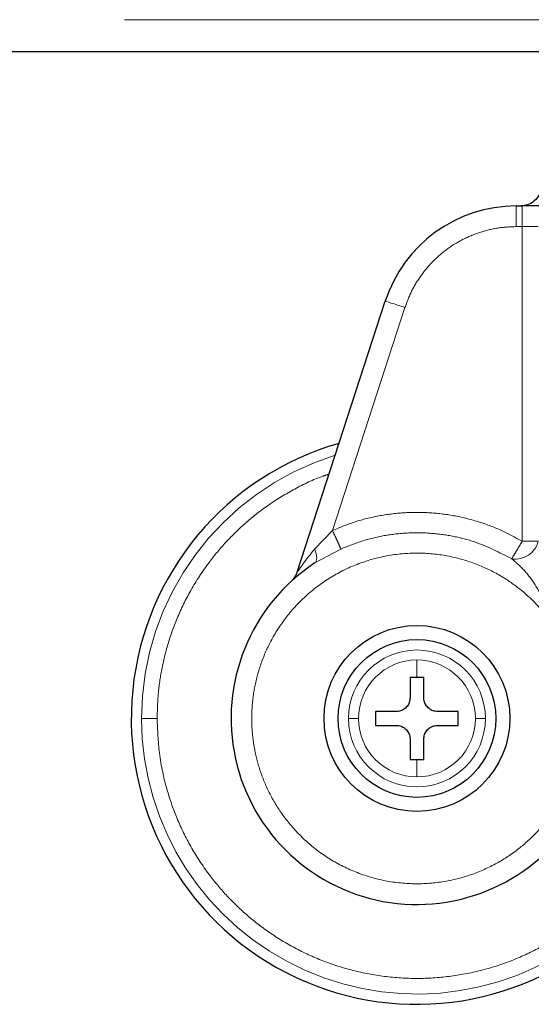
# Model space of a CAD drawing. Header units: millimetres. Extents: x 32 to 243, y 85 to 168.
# Tile 2 of 68: x 44.25 to 45.54, y 84.51 to 86.99. Entities that reach past the tile are written whole.
import ezdxf

# ---------------------------------------------------------------- set-up
doc = ezdxf.new("R2010")
doc.units = ezdxf.units.MM
doc.linetypes.add('PHANTOM', pattern=[12.7, 6.35, -1.27, 1.27, -1.27, 1.27, -1.27])

msp = doc.modelspace()

# ---------------------------------------------------------------- linework, layer by layer
at = {"color": 8, "linetype": 'PHANTOM', "lineweight": 18}
for p, q in [((34.3584, 86.9907), (73.2284, 86.9907)), ((45.5056, 86.4696), (45.5056, 86.5216)), ((45.5204, 86.5216), (45.5204, 86.4696)), ((45.5204, 86.4696), (45.5056, 86.4696)), ((45.5204, 86.4696), (45.5204, 85.677)), ((45.5612, 86.4696), (45.5204, 86.4696)), ((45.2251, 86.2658), (45.0426, 85.7042)), ((44.997, 85.657), (45.0426, 85.7042)), ((45.5612, 85.677), (45.5204, 85.677)), ((45.0636, 85.6574), (44.9982, 85.6224)), ((45.2553, 85.3348), (45.2553, 85.3781)), ((45.2553, 85.0834), (45.2553, 85.1266))]:
    msp.add_line(p, q, dxfattribs=at)
at = {"color": 7, "linetype": 'Continuous', "lineweight": 25}
for p, q in [((34.3584, 86.9107), (46.0174, 86.9107)), ((45.5056, 86.5216), (45.5204, 86.5216)), ((44.9536, 85.5989), (45.1755, 86.2818)), ((45.2379, 85.3348), (45.2553, 85.3348)), ((45.2379, 85.3348), (45.2379, 85.2828)), ((45.2553, 85.3348), (45.2726, 85.3348)), ((45.2726, 85.2828), (45.2726, 85.3348)), ((45.2032, 85.2481), (45.1512, 85.2481)), ((45.1512, 85.2481), (45.1512, 85.2134)), ((45.3594, 85.2481), (45.3073, 85.2481)), ((45.3594, 85.2134), (45.3594, 85.2481)), ((45.1512, 85.2134), (45.2032, 85.2134)), ((45.3073, 85.2134), (45.3594, 85.2134)), ((45.2379, 85.1787), (45.2379, 85.1266)), ((45.2726, 85.1266), (45.2726, 85.1787)), ((45.2553, 85.1266), (45.2379, 85.1266)), ((45.2726, 85.1266), (45.2553, 85.1266))]:
    msp.add_line(p, q, dxfattribs=at)
at = {"color": 8, "linetype": 'PHANTOM', "lineweight": 18, "flags": 128}
for points in [[(45.1755, 86.2818), (45.1765, 86.2815), (45.1793, 86.2806), (45.1839, 86.2791), (45.19, 86.2771), (45.1975, 86.2747), (45.2061, 86.2719), (45.2154, 86.2689), (45.2251, 86.2658)], [(44.9982, 85.6224), (45.0003, 85.6243), (45.0017, 85.6271), (45.0025, 85.6306), (45.0027, 85.6349), (45.0022, 85.6397), (45.0011, 85.6451), (44.9993, 85.6509), (44.997, 85.657)]]:
    msp.add_lwpolyline(points, dxfattribs=at)
at = {"color": 7, "linetype": 'Continuous', "lineweight": 25}
for radius in [0.2342, 0.1987]:
    msp.add_circle((45.2553, 85.2307), radius, dxfattribs=at)
for centre, radius, start, end in [((45.5056, 86.1746), 0.347, 90, 162), ((45.2553, 85.2307), 0.72, 105.8112, 311.2516), ((45.2553, 85.2307), 0.4685, 123.2858, 330.8783)]:
    msp.add_arc(centre, radius, start, end, dxfattribs=at)
at = {"color": 8, "linetype": 'PHANTOM', "lineweight": 18}
for centre, radius, start, end in [((45.2553, 85.2307), 0.6941, 107.2538, 180), ((45.5036, 85.6914), 0.0593, 260.8922, 345.8887), ((45.2553, 85.2307), 0.1725, 0, 180), ((45.2553, 85.2307), 0.1473, 90, 180), ((45.2553, 85.2307), 0.1473, 0, 90), ((45.2553, 85.2307), 0.6941, 180, 312.0009), ((45.2553, 85.2307), 0.1725, 180, 0), ((45.2553, 85.2307), 0.1473, 180, 270), ((45.2553, 85.2307), 0.1473, 270, 0)]:
    msp.add_arc(centre, radius, start, end, dxfattribs=at)
at = {"color": 7, "linetype": 'Continuous', "lineweight": 25}
for points, knots in [([(45.5693, 86.5737), (45.5684, 86.5663), (45.5665, 86.5509), (45.5524, 86.5335), (45.5349, 86.5233), (45.523, 86.5222), (45.5173, 86.5216)], [0, 0, 0, 0, 0.270247, 0.562448, 0.789708, 1, 1, 1, 1]), ([(45.6019, 86.5216), (45.5967, 86.5216), (45.5862, 86.5216), (45.566, 86.5216), (45.5437, 86.5216), (45.5281, 86.5216), (45.5204, 86.5216)], [0, 0, 0, 0, 0.24684, 0.500006, 0.753209, 1, 1, 1, 1]), ([(44.9393, 85.5765), (44.9424, 85.5798), (44.9486, 85.5863), (44.952, 85.5947), (44.9536, 85.5989)], [0, 0, 0, 0, 0.500015, 1, 1, 1, 1]), ([(45.2379, 85.2828), (45.2376, 85.2789), (45.2368, 85.2711), (45.2309, 85.2608), (45.2221, 85.2529), (45.2123, 85.2487), (45.2059, 85.2483), (45.2032, 85.2481)], [0, 0, 0, 0, 0.214198, 0.428379, 0.641896, 0.855045, 1, 1, 1, 1]), ([(45.3073, 85.2481), (45.3035, 85.2485), (45.2957, 85.2492), (45.2853, 85.2552), (45.2775, 85.2639), (45.2733, 85.2737), (45.2728, 85.2802), (45.2726, 85.2828)], [0, 0, 0, 0, 0.214189, 0.428371, 0.64187, 0.855042, 1, 1, 1, 1]), ([(45.2032, 85.2134), (45.2071, 85.213), (45.2149, 85.2123), (45.2253, 85.2063), (45.2331, 85.1976), (45.2373, 85.1878), (45.2378, 85.1813), (45.2379, 85.1787)], [0, 0, 0, 0, 0.214189, 0.428371, 0.64187, 0.855042, 1, 1, 1, 1]), ([(45.2726, 85.1787), (45.273, 85.1826), (45.2738, 85.1904), (45.2797, 85.2007), (45.2885, 85.2086), (45.2982, 85.2128), (45.3047, 85.2132), (45.3073, 85.2134)], [0, 0, 0, 0, 0.214177, 0.428378, 0.641895, 0.855045, 1, 1, 1, 1])]:
    msp.add_open_spline(points, degree=3, knots=knots, dxfattribs=at)
at = {"color": 8, "linetype": 'PHANTOM', "lineweight": 18}
for points, knots in [([(45.5056, 86.4696), (45.4908, 86.4689), (45.4607, 86.4676), (45.4159, 86.4568), (45.3722, 86.4392), (45.3314, 86.4143), (45.2952, 86.3832), (45.2649, 86.3471), (45.2408, 86.3078), (45.2302, 86.2796), (45.2251, 86.2658)], [0, 0, 0, 0, 0.119587, 0.243691, 0.371018, 0.500002, 0.628991, 0.75631, 0.88042, 1, 1, 1, 1]), ([(44.6005, 85.2307), (44.601, 85.2501), (44.602, 85.2901), (44.6107, 85.3516), (44.6262, 85.4168), (44.6503, 85.4852), (44.6849, 85.5558), (44.7269, 85.62), (44.7742, 85.6768), (44.8246, 85.7257), (44.8823, 85.7708), (44.9473, 85.8097), (44.9985, 85.8352), (45.0287, 85.8445), (45.034, 85.8462)], [0, 0, 0, 0, 0.072429, 0.149649, 0.231581, 0.322607, 0.420389, 0.52504, 0.608655, 0.696192, 0.787383, 0.881872, 0.979172, 1, 1, 1, 1]), ([(45.0426, 85.7042), (45.0613, 85.7119), (45.0991, 85.7274), (45.1594, 85.742), (45.2216, 85.75), (45.2849, 85.7502), (45.3478, 85.7428), (45.4087, 85.7278), (45.4669, 85.7064), (45.5027, 85.6867), (45.5204, 85.677)], [0, 0, 0, 0, 0.121856, 0.246364, 0.37271, 0.5, 0.627281, 0.75363, 0.878145, 1, 1, 1, 1]), ([(45.0426, 85.7042), (45.045, 85.6988), (45.05, 85.6877), (45.0566, 85.673), (45.0617, 85.6618), (45.063, 85.6588), (45.0636, 85.6574)], [0, 0, 0, 0, 0.242131, 0.499986, 0.75785, 1, 1, 1, 1]), ([(45.4942, 85.6328), (45.4636, 85.6486), (45.4168, 85.6726), (45.3476, 85.6903), (45.292, 85.6982), (45.2343, 85.6992), (45.1762, 85.6929), (45.1185, 85.6797), (45.0819, 85.6648), (45.0636, 85.6574)], [0, 0, 0, 0, 0.229355, 0.351089, 0.476628, 0.60523, 0.735992, 0.867932, 1, 1, 1, 1]), ([(45.5204, 85.677), (45.5174, 85.6719), (45.5112, 85.6614), (45.503, 85.6475), (45.4967, 85.637), (45.495, 85.6342), (45.4942, 85.6328)], [0, 0, 0, 0, 0.241855, 0.499594, 0.757567, 1, 1, 1, 1]), ([(45.5977, 85.4677), (45.5871, 85.4819), (45.565, 85.5114), (45.5231, 85.5514), (45.4724, 85.5881), (45.4125, 85.6184), (45.3444, 85.6397), (45.2704, 85.6492), (45.1934, 85.645), (45.1174, 85.6263), (45.0464, 85.5938), (44.9839, 85.5496), (44.9322, 85.4968), (44.8924, 85.4388), (44.8644, 85.379), (44.8472, 85.3201), (44.839, 85.2641), (44.8383, 85.2106), (44.8442, 85.1576), (44.8576, 85.1026), (44.8805, 85.0456), (44.9141, 84.9888), (44.9592, 84.935), (45.0157, 84.8874), (45.0822, 84.8494), (45.1559, 84.8238), (45.2334, 84.8125), (45.3104, 84.8157), (45.3832, 84.8322), (45.4489, 84.8599), (45.5057, 84.8959), (45.5526, 84.9373), (45.5905, 84.9811), (45.6097, 85.0127), (45.6189, 85.0278)], [0, 0, 0, 0, 0.0246111, 0.0514247, 0.0804575, 0.1116275, 0.1447379, 0.1794489, 0.2152887, 0.2516803, 0.2879904, 0.3235948, 0.3579369, 0.3905808, 0.4212216, 0.4496919, 0.4759394, 0.500001, 0.5240485, 0.5502813, 0.5787365, 0.6093624, 0.6419935, 0.676325, 0.7119228, 0.7482296, 0.7846223, 0.8204677, 0.8551886, 0.8883104, 0.919497, 0.9485448, 0.9753734, 1, 1, 1, 1]), ([(44.9536, 85.5989), (44.9537, 85.599), (44.9538, 85.5992), (44.9552, 85.6011), (44.9596, 85.6076), (44.9729, 85.6268), (44.9871, 85.6446), (44.997, 85.657)], [0, 0, 0, 0, 0.044598, 0.092457, 0.197675, 0.444531, 1, 1, 1, 1]), ([(45.5977, 85.4677), (45.5921, 85.485), (45.581, 85.5188), (45.5562, 85.5643), (45.5278, 85.6042), (45.5052, 85.6235), (45.4942, 85.6328)], [0, 0, 0, 0, 0.265015, 0.521275, 0.766871, 1, 1, 1, 1]), ([(44.5612, 85.2307), (44.5626, 85.2307), (44.5657, 85.2307), (44.5763, 85.2307), (44.5885, 85.2307), (44.5966, 85.2307), (44.6005, 85.2307)], [0, 0, 0, 0, 0.272485, 0.561875, 0.787594, 1, 1, 1, 1]), ([(45.7027, 84.7537), (45.6971, 84.7482), (45.6743, 84.7255), (45.628, 84.691), (45.5636, 84.6512), (45.4925, 84.6187), (45.4165, 84.5944), (45.3368, 84.5793), (45.2553, 84.5742), (45.1738, 84.5793), (45.0941, 84.5944), (45.0181, 84.6187), (44.9471, 84.6513), (44.8824, 84.6908), (44.8246, 84.7358), (44.7742, 84.7847), (44.7269, 84.8415), (44.6849, 84.9057), (44.6503, 84.9763), (44.6226, 85.0551), (44.604, 85.1398), (44.6016, 85.2017), (44.6005, 85.2307)], [0, 0, 0, 0, 0.015432, 0.063526, 0.113358, 0.164673, 0.217156, 0.270454, 0.324161, 0.377872, 0.43117, 0.483652, 0.534968, 0.5848, 0.632894, 0.67906, 0.723157, 0.778356, 0.829925, 0.877925, 0.942724, 1, 1, 1, 1]), ([(45.108, 85.2307), (45.1049, 85.2307), (45.0985, 85.2307), (45.0888, 85.2307), (45.0851, 85.2307), (45.0828, 85.2307)], [0, 0, 0, 0, 0.2765932, 0.5625606, 1, 1, 1, 1]), ([(45.4278, 85.2307), (45.4265, 85.2307), (45.4239, 85.2307), (45.4156, 85.2307), (45.4075, 85.2307), (45.4026, 85.2307)], [0, 0, 0, 0, 0.276684, 0.562533, 1, 1, 1, 1])]:
    msp.add_open_spline(points, degree=3, knots=knots, dxfattribs=at)

doc.saveas('drawing.dxf')
